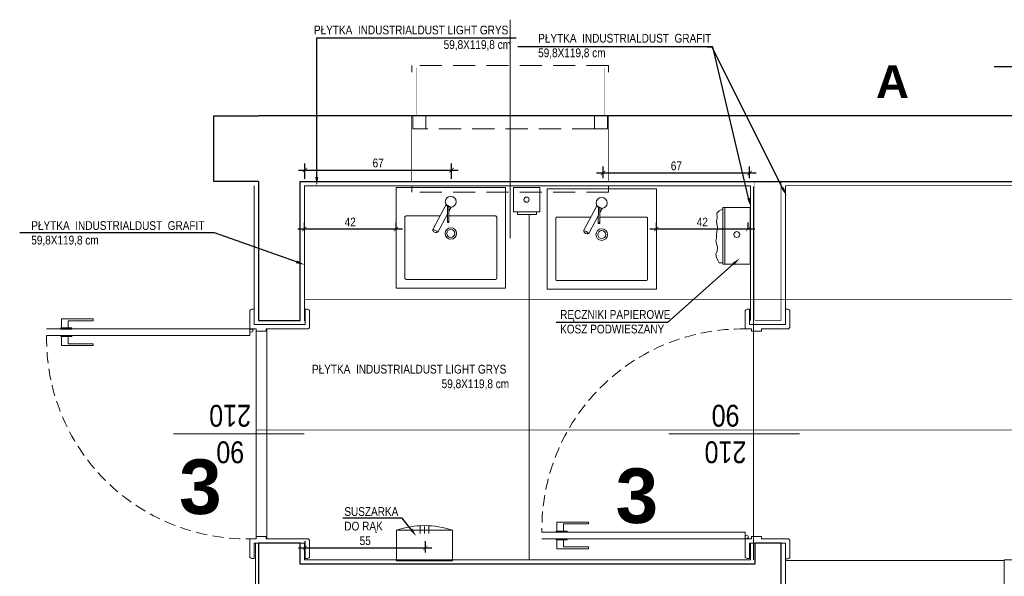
# Model space of a CAD drawing. Header units: millimetres. Extents: x -9038497 to 54128, y -10570064 to 59476.
# Tile 114 of 135: x 47862 to 48312, y 22028 to 22283. Entities that reach past the tile are written whole.
import ezdxf
from ezdxf import colors
from ezdxf.entities.mleader import LeaderData, LeaderLine
from ezdxf.math import Vec2, Vec3

# ---------------------------------------------------------------- set-up
doc = ezdxf.new("R2010")
doc.units = ezdxf.units.MM
doc.header["$LTSCALE"] = 0.8
doc.header["$PDMODE"] = 2
for name, pattern in [('Dash', [0.435, 0.3175, -0.1175]), ('DASHDOT', [1, 0.5, -0.25, 0, -0.25]), ('DASHED', [19.05, 12.7, -6.35]), ('DASHED2', [9.525, 6.35, -3.175])]:
    doc.linetypes.add(name, pattern=pattern)
for name, color, linetype, lineweight in [('0 proj_drzwi', 4, 'Continuous', 0), ('0 proj_okna', 4, 'Continuous', 0), ('0 proj_widok widok widok', 7, 'Continuous', 0), ('0 proj_wyposażenie sanitarne', 40, 'Continuous', 18), ('ocieplenie', 214, 'Continuous', 13), ('SCIANY', 1, 'Continuous', 30), ('SPRZĘT', 71, 'Continuous', 20), ('tynk', 252, 'Continuous', 5), ('WYPOSAZENIE_SANITARNE', 2, 'Continuous', 20), ('X proj_wyposażenie sanitarne', 40, 'Continuous', 18)]:
    doc.layers.add(name, color=color, linetype=linetype, lineweight=lineweight)
doc.layers.add('STOLARKA', color=4, linetype='Continuous')
doc.layers.add('strop podw.', color=3, linetype='Continuous')
doc.styles.get("Standard").update_dxf_attribs({"font": 'g12f13.shx', "width": 0.8, "height": 10})
doc.styles.add('WYMIAR-20', font='ARIALN.TTF', dxfattribs={"height": 4})
doc.styles.add('WYMIAR-50', font='ARIALN.TTF', dxfattribs={"height": 10})
doc.dimstyles.new('SKALA-20', dxfattribs={"dimscale": 2, "dimtxt": 2, "dimasz": 1, "dimexe": 1.5, "dimexo": 1.5, "dimgap": 0.6, "dimtad": 1, "dimdec": 1, "dimrnd": 0.5, "dimdsep": 46, "dimtxsty": 'WYMIAR-20', "dimblk": 'ARCHTICK', "dimcen": 1.2, "dimdle": 1.5, "dimclrd": 256, "dimclre": 256, "dimclrt": 256, "dimadec": 0, "dimazin": 0, "dimtfac": 0.5, "dimtdec": 1, "dimtix": 1, "dimtmove": 2, "dimatfit": 3, "dimfxl": 2, "dimfxlon": 1, "dimtolj": 1, "dimarcsym": 0})

# ---------------------------------------------------------------- blocks, each defined once
blk = doc.blocks.new('G$C503E6358')
at = {"layer": 'STOLARKA', "color": 5, "linetype": 'DASHED', "lineweight": 0}
blk.add_line((100, 45), (0, 45), dxfattribs=at)
for points in [[(24, 0), (21, 0), (21, 90), (24, 90)], [(76, 0), (79, 0), (79, 90), (76, 90)]]:
    blk.add_lwpolyline(points, dxfattribs=at)
for points in [[(56, 89.5), (56, 83.5), (50, 83.5), (50, 89.5)], [(56, 83.5), (56, 6.5), (50, 6.5), (50, 83.5)], [(56, 0.5), (56, 6.5), (50, 6.5), (50, 0.5)]]:
    blk.add_lwpolyline(points, close=True, dxfattribs=at)
blk = doc.blocks.new('suszarka')
at = {"layer": 'WYPOSAZENIE_SANITARNE', "lineweight": 0}
for p, q in [((1430.7, 3168.03), (1430.7, 3182.03)), ((1430.7, 3182.03), (1456.2, 3182.03)), ((1456.2, 3182.03), (1456.2, 3168.03)), ((1441.45, 3166.33), (1441.45, 3169.5)), ((1443.45, 3166.33), (1443.45, 3169.5)), ((1445.45, 3166.33), (1445.45, 3169.5)), ((1456.2, 3168.03), (1430.7, 3168.03))]:
    blk.add_line(p, q, dxfattribs=at)
blk.add_arc((1443.45, 3204.6), 38.73, 250.7785, 289.2215, dxfattribs=at)
blk = doc.blocks.new('poj na mydło rz')
at = {"layer": '0 proj_wyposażenie sanitarne', "lineweight": 0}
for p, q in [((-2387.64, 1982.05), (-2399.64, 1982.05)), ((-2399.64, 1971.05), (-2399.64, 1982.05)), ((-2387.64, 1971.05), (-2387.64, 1982.05)), ((-2399.64, 1971.05), (-2387.64, 1971.05))]:
    blk.add_line(p, q, dxfattribs=at)
blk.add_lwpolyline([(-2397.85, 1971.05), (-2389.12, 1971.05), (-2389.12, 1969.84), (-2397.85, 1969.84)], close=True, dxfattribs=at)
blk.add_circle((-2393.64, 1976.55), 1.18, dxfattribs=at)
blk = doc.blocks.new('bat um nowa r')
at = {"layer": 'X proj_wyposażenie sanitarne'}
for p, q in [((639.23, 2712.86), (633.13, 2701.38)), ((639.23, 2712.86), (641.53, 2711.64)), ((639.86, 2712.16), (639.83, 2704.66)), ((640.56, 2711.78), (640.53, 2704.66)), ((641.53, 2711.64), (640.55, 2709.81)), ((639.85, 2708.48), (635.43, 2700.16)), ((639.83, 2705.16), (640.53, 2705.16)), ((639.83, 2704.66), (640.53, 2704.66))]:
    blk.add_line(p, q, dxfattribs=at)
blk.add_circle((641.38, 2714.14), 2.5, dxfattribs=at)
for centre, radius, start, end in [((634.77, 2701.7), 1.67, 190.9884, 293.019), ((632.83, 2698.06), 3.34, 39.0813, 84.9262)]:
    blk.add_arc(centre, radius, start, end, dxfattribs=at)
blk = doc.blocks.new('twins50rz')
at = {"layer": '0 proj_wyposażenie sanitarne'}
for p, q in [((3839.05, 879.97), (3889.05, 879.97)), ((3839.05, 833.97), (3839.05, 879.97)), ((3889.05, 879.97), (3889.05, 833.97)), ((3843.05, 838.5), (3843.05, 866.45)), ((3843.62, 866.97), (3859.12, 866.97)), ((3862.06, 866.97), (3862.51, 866.97)), ((3863.21, 866.97), (3884.47, 866.97)), ((3885.05, 866.39), (3885.05, 838.56)), ((3884.46, 837.97), (3843.63, 837.97)), ((3889.05, 833.97), (3839.05, 833.97))]:
    blk.add_line(p, q, dxfattribs=at)
for radius in [2.64, 1.82]:
    blk.add_circle((3864.05, 858.97), radius, dxfattribs=at)
for centre, start, end in [((3843.63, 866.39), 89.2414, 185.9918), ((3884.46, 866.39), 0, 90.7586), ((3843.63, 838.56), 174.0082, 270), ((3884.46, 838.56), 270, 0)]:
    blk.add_arc(centre, 0.586, start, end, dxfattribs=at)
at = {"layer": 'SPRZĘT'}
blk.add_blockref('bat um nowa r', (3222.66, -1840.67), dxfattribs=at)
blk = doc.blocks.new('klamm')
at = {"layer": '0 proj_okna', "lineweight": 0}
for p, q in [((-4009.82, 29787.38), (-4005.72, 29787.38)), ((-4009.82, 29787.38), (-4009.82, 29772.78)), ((-4005.72, 29787.61), (-4005.22, 29787.61)), ((-4005.72, 29787.61), (-4005.72, 29782.61)), ((-4005.22, 29787.61), (-4005.22, 29782.61)), ((-4008.97, 29784.26), (-4008.97, 29772.78)), ((-4008.97, 29784.26), (-4005.72, 29784.26)), ((-4005.72, 29782.61), (-4005.22, 29782.61)), ((-4009.82, 29772.78), (-4008.97, 29772.78))]:
    blk.add_line(p, q, dxfattribs=at)
blk = doc.blocks.new('_ArchTick')
at = {"color": 0, "linetype": 'ByBlock', "const_width": 0.15}
blk.add_lwpolyline([(-0.5, -0.5), (0.5, 0.5)], dxfattribs=at)
blk = doc.blocks.new('*D2552')
at = {"layer": '0 proj_widok widok widok', "lineweight": -2, "transparency": 16777216}
for p, q in [((48037.25, 22186.95), (47989.33, 22186.95)), ((47992.33, 22186.95), (47992.33, 22189.95)), ((48034.25, 22186.95), (48034.25, 22189.95))]:
    blk.add_line(p, q, dxfattribs=at)
at = {"layer": 'Defpoints', "color": 0, "lineweight": 0, "transparency": 16777216}
for p in [(47992.33, 22186.95), (47992.33, 22184.78), (48034.25, 22184.78)]:
    blk.add_point(p, dxfattribs=at)
at = {"layer": '0 proj_widok widok widok', "lineweight": -2, "transparency": 16777216, "xscale": 2, "yscale": 2, "zscale": 2, "rotation": 180}
blk.add_blockref('_ArchTick', (47992.33, 22186.95), dxfattribs=at)
at = {"layer": '0 proj_widok widok widok', "lineweight": -2, "transparency": 16777216, "xscale": 2, "yscale": 2, "zscale": 2}
blk.add_blockref('_ArchTick', (48034.25, 22186.95), dxfattribs=at)
at = {"layer": '0 proj_widok widok widok', "lineweight": 0, "transparency": 16777216, "insert": (48013.29, 22190.15), "char_height": 4, "attachment_point": 5, "style": 'WYMIAR-20'}
blk.add_mtext('\\A1;42', dxfattribs=at)
blk = doc.blocks.new('*D2553')
at = {"layer": '0 proj_widok widok widok', "lineweight": -2, "transparency": 16777216}
for p, q in [((48198.2, 22186.95), (48150.28, 22186.95)), ((48153.28, 22186.95), (48153.28, 22189.95)), ((48195.2, 22186.95), (48195.2, 22189.95))]:
    blk.add_line(p, q, dxfattribs=at)
at = {"layer": 'Defpoints', "color": 0, "lineweight": 0, "transparency": 16777216}
for p in [(48153.28, 22186.95), (48153.28, 22184.78), (48195.2, 22184.78)]:
    blk.add_point(p, dxfattribs=at)
at = {"layer": '0 proj_widok widok widok', "lineweight": -2, "transparency": 16777216, "xscale": 2, "yscale": 2, "zscale": 2, "rotation": 180}
blk.add_blockref('_ArchTick', (48153.28, 22186.95), dxfattribs=at)
at = {"layer": '0 proj_widok widok widok', "lineweight": -2, "transparency": 16777216, "xscale": 2, "yscale": 2, "zscale": 2}
blk.add_blockref('_ArchTick', (48195.2, 22186.95), dxfattribs=at)
at = {"layer": '0 proj_widok widok widok', "lineweight": 0, "transparency": 16777216, "insert": (48174.24, 22190.15), "char_height": 4, "attachment_point": 5, "style": 'WYMIAR-20'}
blk.add_mtext('\\A1;42', dxfattribs=at)
blk = doc.blocks.new('poj na ręczniki')
at = {"layer": 'WYPOSAZENIE_SANITARNE'}
for p, q in [((1383.47, 3156.04), (1383.47, 3168.54)), ((1409.47, 3168.54), (1383.47, 3168.54)), ((1409.47, 3168.54), (1409.47, 3156.04)), ((1409.47, 3157.04), (1383.47, 3157.04)), ((1409.47, 3156.04), (1383.47, 3156.04)), ((1384.14, 3156.04), (1385.07, 3154.41)), ((1408.8, 3154.36), (1408.8, 3156.04)), ((1385.07, 3154.41), (1386.05, 3153.33)), ((1386.05, 3153.33), (1388.25, 3153.43)), ((1388.25, 3153.43), (1390.01, 3153.24)), ((1390.01, 3153.24), (1392.85, 3153.68)), ((1392.85, 3153.68), (1395.74, 3153.19)), ((1395.74, 3153.19), (1397.5, 3153.24)), ((1397.5, 3153.24), (1398.77, 3152.89)), ((1398.77, 3152.89), (1401.71, 3153.63)), ((1401.71, 3153.63), (1403.47, 3153.43)), ((1403.47, 3153.43), (1404.84, 3152.94)), ((1404.84, 3152.94), (1406.55, 3153.24)), ((1406.55, 3153.24), (1407.88, 3154.02)), ((1407.88, 3154.02), (1408.8, 3154.36))]:
    blk.add_line(p, q, dxfattribs=at)
blk.add_circle((1395.93, 3162.48), 1.35, dxfattribs=at)
blk = doc.blocks.new('*D2527')
at = {"layer": '0 proj_widok widok widok', "lineweight": -2, "transparency": 16777216}
for p, q in [((47992.66, 22038.95), (47992.66, 22044.08)), ((48047.66, 22038.95), (48047.66, 22044.08)), ((47989.66, 22041.08), (48050.66, 22041.08))]:
    blk.add_line(p, q, dxfattribs=at)
at = {"layer": 'Defpoints', "color": 0, "lineweight": 0, "transparency": 16777216}
for p in [(48047.66, 22041.08), (47992.66, 22035.95), (48047.66, 22035.95)]:
    blk.add_point(p, dxfattribs=at)
at = {"layer": '0 proj_widok widok widok', "lineweight": -2, "transparency": 16777216, "xscale": 2, "yscale": 2, "zscale": 2, "rotation": 180}
blk.add_blockref('_ArchTick', (47992.66, 22041.08), dxfattribs=at)
at = {"layer": '0 proj_widok widok widok', "lineweight": -2, "transparency": 16777216, "xscale": 2, "yscale": 2, "zscale": 2}
blk.add_blockref('_ArchTick', (48047.66, 22041.08), dxfattribs=at)
at = {"layer": '0 proj_widok widok widok', "lineweight": 0, "transparency": 16777216, "insert": (48020.16, 22044.32), "char_height": 4, "attachment_point": 5, "style": 'WYMIAR-20'}
blk.add_mtext('\\A1;55', dxfattribs=at)
blk = doc.blocks.new('*D2438')
at = {"layer": '0 proj_widok widok widok', "lineweight": -2, "transparency": 16777216}
for p, q in [((47989.58, 22213.91), (48062.58, 22213.91)), ((47992.58, 22209.91), (47992.58, 22216.91)), ((48059.58, 22209.91), (48059.58, 22216.91))]:
    blk.add_line(p, q, dxfattribs=at)
at = {"layer": 'Defpoints', "color": 0, "lineweight": 0, "transparency": 16777216}
for p in [(48059.58, 22213.91), (47992.58, 22206.58), (48059.58, 22206.58)]:
    blk.add_point(p, dxfattribs=at)
at = {"layer": '0 proj_widok widok widok', "lineweight": -2, "transparency": 16777216, "xscale": 2, "yscale": 2, "zscale": 2, "rotation": 180}
blk.add_blockref('_ArchTick', (47992.58, 22213.91), dxfattribs=at)
at = {"layer": '0 proj_widok widok widok', "lineweight": -2, "transparency": 16777216, "xscale": 2, "yscale": 2, "zscale": 2}
blk.add_blockref('_ArchTick', (48059.58, 22213.91), dxfattribs=at)
at = {"layer": '0 proj_widok widok widok', "lineweight": 0, "transparency": 16777216, "insert": (48026.08, 22217.15), "char_height": 4, "attachment_point": 5, "style": 'WYMIAR-20'}
blk.add_mtext('\\A1;67', dxfattribs=at)
blk = doc.blocks.new('*D2439')
at = {"layer": '0 proj_widok widok widok', "lineweight": -2, "transparency": 16777216}
for p, q in [((48128.9, 22210.25), (48128.9, 22215.58)), ((48195.9, 22210.25), (48195.9, 22215.58)), ((48198.9, 22212.58), (48125.9, 22212.58))]:
    blk.add_line(p, q, dxfattribs=at)
at = {"layer": 'Defpoints', "color": 0, "lineweight": 0, "transparency": 16777216}
for p in [(48128.9, 22212.58), (48128.9, 22207.25), (48195.9, 22207.25)]:
    blk.add_point(p, dxfattribs=at)
at = {"layer": '0 proj_widok widok widok', "lineweight": -2, "transparency": 16777216, "xscale": 2, "yscale": 2, "zscale": 2, "rotation": 180}
blk.add_blockref('_ArchTick', (48128.9, 22212.58), dxfattribs=at)
at = {"layer": '0 proj_widok widok widok', "lineweight": -2, "transparency": 16777216, "xscale": 2, "yscale": 2, "zscale": 2}
blk.add_blockref('_ArchTick', (48195.9, 22212.58), dxfattribs=at)
at = {"layer": '0 proj_widok widok widok', "lineweight": 0, "transparency": 16777216, "insert": (48162.4, 22215.82), "char_height": 4, "attachment_point": 5, "style": 'WYMIAR-20'}
blk.add_mtext('\\A1;67', dxfattribs=at)

msp = doc.modelspace()

# ---------------------------------------------------------------- linework, layer by layer
at = {"layer": '0 proj_drzwi'}
for p, q in [((47967.36, 22141.2), (47874.5, 22141.2)), ((47967.36, 22138.17), (47874.5, 22138.2)), ((47967.36, 22141.2), (47967.36, 22138.17)), ((47967.36, 22141.2), (47970.36, 22141.2)), ((47970.36, 22141.2), (47970.36, 22140.2)), ((47974.86, 22140.2), (47970.36, 22140.2)), ((47974.86, 22141.2), (47974.86, 22140.2)), ((48193.79, 22141.24), (48196.79, 22141.24)), ((48196.79, 22141.24), (48196.79, 22140.24)), ((48201.29, 22140.24), (48196.79, 22140.24)), ((48201.29, 22141.24), (48201.29, 22140.24)), ((48193.79, 22048.27), (48100.94, 22048.24)), ((48193.79, 22045.24), (48193.79, 22048.27)), ((47967.36, 22045.2), (47970.36, 22045.2)), ((47970.36, 22045.2), (47970.36, 22046.2)), ((47974.86, 22046.2), (47970.36, 22046.2)), ((47974.86, 22045.2), (47974.86, 22046.2)), ((48193.79, 22045.24), (48100.94, 22045.24)), ((48193.79, 22045.24), (48196.79, 22045.24)), ((48196.79, 22045.24), (48196.79, 22046.24)), ((48201.29, 22046.24), (48196.79, 22046.24)), ((48201.29, 22045.24), (48201.29, 22046.24))]:
    msp.add_line(p, q, dxfattribs=at)
at = {"layer": '0 proj_drzwi', "lineweight": 0}
for p, q in [((47992.29, 22093.2), (47932.48, 22093.2)), ((48218.73, 22093.24), (48158.91, 22093.24))]:
    msp.add_line(p, q, dxfattribs=at)
at = {"layer": '0 proj_drzwi'}
for centre in [(47968.11, 22140.44), (48194.55, 22046)]:
    msp.add_circle(centre, 0.756, dxfattribs=at)
at = {"layer": '0 proj_drzwi', "linetype": 'DASHED2', "lineweight": 0}
for centre, start, end in [((47966.03, 22136.73), 179.0802, 270.8306), ((48192.47, 22049.71), 89.1694, 180.9198)]:
    msp.add_arc(centre, 91.54, start, end, dxfattribs=at)
at = {"layer": '0 proj_okna', "lineweight": 0}
for p, q in [((47967.36, 22141.2), (47967.36, 22149.2)), ((47969.36, 22150.2), (47968.36, 22150.2)), ((47969.36, 22150.2), (47969.36, 22143.2)), ((47993.74, 22150.2), (47992.74, 22150.2)), ((47992.74, 22143.2), (47992.74, 22150.2)), ((47994.73, 22142.2), (47994.73, 22149.21)), ((48193.79, 22141.24), (48193.79, 22149.24)), ((48194.79, 22150.24), (48195.79, 22150.24)), ((48195.79, 22150.24), (48195.79, 22143.24)), ((48213.28, 22150.25), (48212.28, 22150.25)), ((48212.28, 22143.24), (48212.28, 22150.25)), ((48214.27, 22142.25), (48214.27, 22149.26)), ((47969.36, 22143.2), (47992.74, 22143.2)), ((48195.79, 22143.24), (48212.28, 22143.24)), ((47974.86, 22141.2), (47993.75, 22141.2)), ((48201.29, 22141.24), (48213.29, 22141.24)), ((47967.36, 22045.2), (47967.36, 22037.2)), ((47969.36, 22036.2), (47969.36, 22043.2)), ((47969.36, 22043.2), (47992.74, 22043.2)), ((47974.86, 22045.2), (47993.74, 22045.2)), ((47992.74, 22043.23), (47992.74, 22036.19)), ((47994.73, 22044.2), (47994.73, 22037.19)), ((48193.79, 22045.24), (48193.79, 22037.24)), ((48195.79, 22036.24), (48195.79, 22043.24)), ((48195.79, 22043.24), (48212.28, 22043.24)), ((48201.29, 22045.24), (48213.28, 22045.24)), ((48212.28, 22043.24), (48212.28, 22036.09)), ((48214.27, 22044.26), (48214.27, 22037.08)), ((47968.36, 22036.2), (47969.36, 22036.2)), ((47993.74, 22036.19), (47992.74, 22036.19)), ((48195.79, 22036.24), (48194.79, 22036.24)), ((48213.28, 22036.09), (48212.28, 22036.09))]:
    msp.add_line(p, q, dxfattribs=at)
for centre, radius, start, end in [((47968.36, 22149.2), 1, 90, 180), ((47993.74, 22149.21), 0.996, 0, 90), ((48194.79, 22149.24), 1, 90, 180), ((48213.28, 22149.26), 0.996, 0, 90), ((47993.74, 22142.2), 0.996, 269.982, 0), ((48213.28, 22142.25), 0.996, 270, 0), ((47993.74, 22044.2), 0.996, 360, 90), ((48213.28, 22044.24), 0.996, 0, 90.018), ((47968.36, 22037.2), 1, 180, 270), ((47993.74, 22037.19), 0.996, 270, 0), ((48194.79, 22037.24), 1, 180, 270), ((48213.28, 22037.08), 0.996, 270, 0)]:
    msp.add_arc(centre, radius, start, end, dxfattribs=at)
at = {"layer": '0 proj_widok widok widok', "lineweight": 0}
for p, q in [((48197.63, 22206.43), (48197.63, 22035.62)), ((48095.03, 22193.67), (48095.03, 22035.62)), ((47992.43, 22154.71), (48539.43, 22154.93)), ((47970.34, 22141.08), (47970.34, 22045.16)), ((47975.23, 22141.2), (47975.23, 22045.24)), ((47970.34, 22094.9), (48539.48, 22095.13)), ((48212.34, 22035.2), (48312.27, 22035.24))]:
    msp.add_line(p, q, dxfattribs=at)
at = {"layer": 'ocieplenie', "linetype": 'Dash', "lineweight": 0, "const_width": 0.2}
for points in [[(48043.43, 22238.75), (48043.43, 22260.75)], [(48129.35, 22238.89), (48129.35, 22260.84)]]:
    msp.add_lwpolyline(points, dxfattribs=at)
at = {"layer": 'ocieplenie', "linetype": 'Dash', "lineweight": 0}
msp.add_lwpolyline([(48031.43, 22206.75), (48051.43, 22206.75)], dxfattribs=at)
at = {"layer": 'SCIANY', "ltscale": 40}
for p, q in [((47950.93, 22208.75), (47950.93, 22238.75)), ((47950.93, 22238.75), (47971.43, 22238.75)), ((48001.43, 22238.75), (47971.43, 22238.75)), ((48541.43, 22238.75), (48001.43, 22238.75)), ((47971.43, 22208.75), (47950.93, 22208.75)), ((47971.43, 22208.75), (47971.43, 22145.12)), ((47990.43, 22208.75), (48541.43, 22208.75)), ((47990.43, 22145.12), (47990.43, 22208.75)), ((47971.43, 22145.12), (47990.43, 22145.12)), ((47990.43, 22043.12), (47971.43, 22043.12)), ((47971.43, 22043.12), (47971.43, 21905.91)), ((47990.43, 22033.62), (47990.43, 22043.12)), ((48210.27, 22043.12), (48198.27, 22043.12)), ((48198.27, 22043.12), (48198.27, 22033.62)), ((48210.27, 21889.51), (48210.27, 22043.12)), ((48198.27, 22033.62), (47990.43, 22033.62))]:
    msp.add_line(p, q, dxfattribs=at)
at = {"layer": 'SCIANY', "linetype": 'DASHDOT', "ltscale": 0.5, "const_width": 0.3}
for points in [[(48041.43, 22208.75), (48041.43, 22238.75)], [(48131.43, 22208.75), (48131.43, 22238.75)]]:
    msp.add_lwpolyline(points, dxfattribs=at)
at = {"layer": 'SCIANY', "ltscale": 40, "const_width": 0.3}
msp.add_lwpolyline([(48198.27, 22208.75), (48198.27, 22145.12), (48210.27, 22145.12), (48210.27, 22208.75)], dxfattribs=at)
at = {"layer": 'STOLARKA', "color": 5, "linetype": 'Dash', "lineweight": 0}
msp.add_line((48086.43, 22282.75), (48086.43, 22182.75), dxfattribs=at)
at = {"layer": 'strop podw.', "linetype": 'Dash', "lineweight": 0}
for p, q in [((48061.43, 22033.61), (48061.43, 22033.62)), ((48121.43, 22033.61), (48121.43, 22033.62)), ((48181.43, 22033.61), (48181.43, 22033.62))]:
    msp.add_line(p, q, dxfattribs=at)
at = {"layer": 'tynk', "lineweight": 0, "ltscale": 40}
for p, q in [((47969.43, 22206.75), (47969.43, 22145.01)), ((47992.43, 22144.83), (47992.43, 22206.75)), ((47992.43, 22206.75), (48196.27, 22206.75)), ((48196.27, 22206.75), (48196.27, 22145.09)), ((48212.27, 22206.75), (48539.43, 22206.88)), ((48212.27, 22144.96), (48212.27, 22206.75)), ((47992.35, 22035.62), (47992.35, 22042.86)), ((48196.27, 22042.99), (48196.27, 22035.62)), ((48212.27, 21891.51), (48212.27, 22043.03)), ((48196.27, 22035.62), (47992.35, 22035.62)), ((48330.67, 22035.62), (48312.27, 22035.62)), ((48312.27, 22035.62), (48312.27, 21891.51))]:
    msp.add_line(p, q, dxfattribs=at)
msp.add_lwpolyline([(47969.93, 22043.04), (47969.75, 21905.89)], dxfattribs=at)

# ---------------------------------------------------------------- block references
at = {"lineweight": 0, "ltscale": 40, "rotation": 90}
msp.add_blockref('G$C503E6358', (48131.43, 22182.75), dxfattribs=at)
at = {"layer": '0 proj_okna', "lineweight": 0, "xscale": -1, "rotation": 90}
for p in [(77668.64, 18135.97), (77895.07, 18043.02)]:
    msp.add_blockref('klamm', p, dxfattribs=at)
at = {"layer": '0 proj_okna', "lineweight": 0, "rotation": 90.00000000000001}
for p in [(77668.64, 26143.42), (77895.07, 26050.46)]:
    msp.add_blockref('klamm', p, dxfattribs=at)
at = {"layer": '0 proj_widok widok widok', "lineweight": 0}
msp.add_blockref('poj na mydło rz', (50487.56, 20223.83), dxfattribs=at)
at = {"layer": '0 proj_wyposażenie sanitarne'}
for p in [(44195.23, 21325.95), (44264.22, 21325.42)]:
    msp.add_blockref('twins50rz', p, dxfattribs=at)
at = {"layer": 'WYPOSAZENIE_SANITARNE'}
for name, p, rotation in [('poj na ręczniki', (45027.56, 23580.33), 270), ('suszarka', (49490.7, 25217.1), 180)]:
    msp.add_blockref(name, p, dxfattribs=dict(at, rotation=rotation))

# ---------------------------------------------------------------- texts
at = {"layer": '0 proj_okna', "lineweight": 0, "style": 'WYMIAR-50'}
for s, p in [('210', (47967.95, 22106.5)), ('90', (48191.27, 22106.52)), ('90', (47964.83, 22089.79)), ('210', (48194.39, 22089.81))]:
    msp.add_text(s, height=10, rotation=180, dxfattribs=at).set_placement(p)
at = {"layer": '0 proj_widok widok widok', "lineweight": 0}
for s, width, gutter_width, insert, char_height, attachment_point, style in [('PŁYTKA  INDUSTRIALDUST LIGHT GRYS  59,8X119,8 cm  ', 95.0902, 20, (48086.82, 22280.02), 4, 3, 'WYMIAR-20'), ('PŁYTKA  INDUSTRIALDUST  GRAFIT  59,8X119,8 cm  ', 88.0267, 20, (48099.2, 22276.25), 4, 1, 'WYMIAR-20'), ('{\\fArial Unicode MS|b1|i0|c238|p34;A}', 21.4671, 50, (48253.64, 22261.87), 15, 1, 'WYMIAR-50'), ('PŁYTKA  INDUSTRIALDUST  GRAFIT  59,8X119,8 cm  ', 88.0267, 20, (47867.49, 22190.54), 4, 1, 'WYMIAR-20'), ('RĘCZNIKI PAPIEROWE\\PKOSZ PODWIESZANY', 88.0267, 20, (48109.26, 22149.85), 4, 1, 'WYMIAR-20'), ('PŁYTKA  INDUSTRIALDUST LIGHT GRYS  59,8X119,8 cm  ', 95.0902, 20, (48085.93, 22124.81), 4, 3, 'WYMIAR-20'), ('{\\fArial Unicode MS|b1|i0|c238|p34;3}', 52.3465, 50, (47935.09, 22081.55), 25, 1, 'WYMIAR-50'), ('{\\fArial Unicode MS|b1|i0|c238|p34;3}', 52.3465, 50, (48134.63, 22077.43), 25, 1, 'WYMIAR-50'), ('SUSZARKA \\PDO RĄK', 78.8002, 20, (48010.6, 22059.67), 4, 1, 'WYMIAR-20')]:
    msp.add_mtext_dynamic_manual_height_columns(s, width=width, gutter_width=gutter_width, heights=[0], dxfattribs=dict(at, insert=insert, char_height=char_height, attachment_point=attachment_point, style=style))

# ---------------------------------------------------------------- dimensions: what is measured, and where the dimension line sits
for base, p1, p2, picture, middle in [((48059.58, 22213.91), (47992.58, 22206.58), (48059.58, 22206.58), '*D2438', (48026.08, 22217.15)), ((48128.9, 22212.58), (48195.9, 22207.25), (48128.9, 22207.25), '*D2439', (48162.4, 22215.82)), ((47992.33, 22186.95), (48034.25, 22184.78), (47992.33, 22184.78), '*D2552', (48013.29, 22190.15)), ((48153.28, 22186.95), (48195.2, 22184.78), (48153.28, 22184.78), '*D2553', (48174.24, 22190.15))]:
    dim = msp.add_linear_dim(base=base, p1=p1, p2=p2, dimstyle='SKALA-20', dxfattribs=at)
    dim.commit()
    dim.dimension.update_dxf_attribs({"geometry": picture, "text_midpoint": middle})
dim = msp.add_aligned_dim(p1=(47992.66, 22035.95), p2=(48047.66, 22035.95), distance=5.14, dimstyle='SKALA-20', dxfattribs=at)
dim.commit()
dim.dimension.update_dxf_attribs({"geometry": '*D2527', "text_midpoint": (48020.16, 22044.32)})

# ---------------------------------------------------------------- leaders
ml = msp.add_multileader_mtext('Standard', dxfattribs=at)
ml.set_content('', color=256)
ml.set_leader_properties()
ml.build(insert=Vec2(0, 0))
ml.multileader.update_dxf_attribs({"text_right_attachment_type": 6, "dogleg_length": 0.36})
ctx = ml.context
ctx.base_point, ctx.plane_origin = Vec3(48089.22, 22274.43), Vec3(47987.81, 22297.97)
ctx.right_attachment = 6
notes = []
notes.append((ctx, [(0, (1, 1, 0), (47998.1, 22274.43), (1, 0), 91.12, [(0, [(47998.02, 22206.71)], 0, [])])]))
ctx.mtext.insert, ctx.mtext.flow_direction = Vec3(48091.22, 22276.43), 5
ml = msp.add_multileader_mtext('Standard', dxfattribs=at)
ml.set_content('', color=256)
ml.set_leader_properties()
ml.build(insert=Vec2(0, 0))
ml.multileader.update_dxf_attribs({"text_right_attachment_type": 6, "dogleg_length": 0.36})
ctx = ml.context
ctx.base_point, ctx.plane_origin = Vec3(48088, 22272.26), Vec3(48182.91, 22273.82)
ctx.right_attachment, ctx.text_align_type = 6, 2
notes.append((ctx, [(0, (1, 1, 0), (48179.07, 22270.26), (-1, 0), 87.07, [(0, [(48196.37, 22197.14)], 0, [])])]))
ctx.mtext.insert, ctx.mtext.alignment, ctx.mtext.flow_direction = Vec3(48090, 22274.26), 3, 5
ml = msp.add_multileader_mtext('Standard', dxfattribs=at)
ml.set_content('', color=256)
ml.set_leader_properties()
ml.build(insert=Vec2(0, 0))
ml.multileader.update_dxf_attribs({"text_right_attachment_type": 6, "dogleg_length": 0.36})
ctx = ml.context
ctx.base_point, ctx.plane_origin = Vec3(48174.47, 22272.21), Vec3(48212.77, 22202.13)
ctx.right_attachment, ctx.text_align_type = 6, 2
notes.append((ctx, [(0, (1, 1, 0), (48178.83, 22270.21), (-1, 0), 0.36, [(0, [(48212.77, 22202.13)], 0, [])])]))
ctx.mtext.insert, ctx.mtext.alignment, ctx.mtext.flow_direction = Vec3(48176.47, 22274.21), 3, 5
ml = msp.add_multileader_mtext('Standard', dxfattribs=at)
ml.set_content('', color=256)
ml.set_leader_properties()
ml.build(insert=Vec2(0, 0))
ml.multileader.update_dxf_attribs({"text_right_attachment_type": 6, "dogleg_length": 0.36})
ctx = ml.context
ctx.base_point, ctx.plane_origin = Vec3(48305.61, 22263.19), Vec3(48413.74, 22290.37)
ctx.right_attachment, ctx.text_align_type = 6, 2
notes.append((ctx, [(0, (1, 1, 0), (48387.14, 22261.19), (-1, 0), 77.53, [(0, [(48424.53, 22206.58)], 0, [])])]))
ctx.mtext.insert, ctx.mtext.alignment, ctx.mtext.flow_direction = Vec3(48307.61, 22265.19), 3, 5
ml = msp.add_multileader_mtext('Standard', dxfattribs=at)
ml.set_content('', color=256)
ml.set_leader_properties()
ml.build(insert=Vec2(0, 0))
ml.multileader.update_dxf_attribs({"text_right_attachment_type": 6, "dogleg_length": 0.36})
ctx = ml.context
ctx.base_point, ctx.plane_origin = Vec3(47860.2, 22187.18), Vec3(47961.56, 22214.4)
ctx.right_attachment, ctx.text_align_type = 6, 2
notes.append((ctx, [(0, (1, 1, 0), (47951.27, 22185.18), (-1, 0), 87.07, [(0, [(47992.52, 22170.6)], 0, [])])]))
ctx.mtext.insert, ctx.mtext.alignment, ctx.mtext.flow_direction = Vec3(47862.2, 22189.18), 3, 5
ml = msp.add_multileader_mtext('Standard', dxfattribs=at)
ml.set_content('', color=256)
ml.set_leader_properties()
ml.build(insert=Vec2(0, 0))
ml.multileader.update_dxf_attribs({"text_right_attachment_type": 6, "dogleg_length": 0.36})
ctx = ml.context
ctx.base_point, ctx.plane_origin = Vec3(48105.45, 22146.2), Vec3(48193.89, 22168.24)
ctx.right_attachment, ctx.text_align_type = 6, 2
notes.append((ctx, [(0, (1, 1, 0), (48158.35, 22144.2), (-1, 0), 48.9, [(0, [(48191.38, 22173.55)], 0, [])])]))
ctx.mtext.insert, ctx.mtext.alignment, ctx.mtext.flow_direction = Vec3(48107.45, 22148.2), 3, 5
ml = msp.add_multileader_mtext('Standard', dxfattribs=at)
ml.set_content('', color=256)
ml.set_leader_properties()
ml.build(insert=Vec2(0, 0))
ml.multileader.update_dxf_attribs({"text_right_attachment_type": 6, "dogleg_length": 0.36})
ctx = ml.context
ctx.base_point, ctx.plane_origin = Vec3(48007.9, 22056.71), Vec3(48043.51, 22046.38)
ctx.right_attachment, ctx.text_align_type = 6, 2
notes.append((ctx, [(0, (1, 1, 0), (48037.11, 22054.71), (-1, 0), 25.21, [(0, [(48043.51, 22046.38)], 0, [])])]))
ctx.mtext.insert, ctx.mtext.alignment, ctx.mtext.flow_direction = Vec3(48009.9, 22058.71), 3, 5
for ctx, leaders in notes:
    for number, flags, end, landing, length, lines in leaders:
        leader = LeaderData()
        leader.index, (leader.has_last_leader_line, leader.has_dogleg_vector, leader.attachment_direction) = number, flags
        leader.last_leader_point, leader.dogleg_vector, leader.dogleg_length = Vec3(end), Vec3(landing), length
        for number, points, colour, breaks in lines:
            line = LeaderLine()
            line.index, line.vertices, line.color, line.breaks = number, Vec3.list(points), colors.encode_raw_color(colour), breaks
            leader.lines.append(line)
        ctx.leaders.append(leader)

doc.saveas('drawing.dxf')
